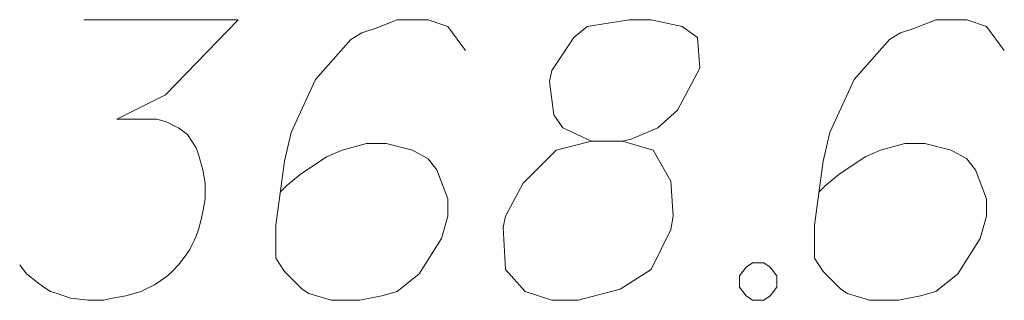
# Model space of a CAD drawing. Header units: millimetres. Extents: x 460 to 2266, y 622 to 2169.
# Tile 44 of 95: x 2005.451 to 2008.084, y 1944.16 to 1944.91. Entities that reach past the tile are written whole.
import ezdxf

# ---------------------------------------------------------------- set-up
doc = ezdxf.new("R2010")
doc.units = ezdxf.units.MM
doc.layers.add('#skartowane', color=7, linetype='Continuous', lineweight=18)

msp = doc.modelspace()

# ---------------------------------------------------------------- linework, layer by layer
at = {"layer": '#skartowane', "color": 7, "linetype": 'Continuous', "lineweight": 18, "flags": 128}
for points in [[(2005.6221, 1944.9102), (2006.0355, 1944.9102), (2005.8405, 1944.7094), (2005.7106, 1944.6444), (2005.8169, 1944.6444), (2005.8405, 1944.6385), (2005.8524, 1944.6326), (2005.8642, 1944.6267), (2005.876, 1944.6208), (2005.8996, 1944.6031), (2005.9114, 1944.5853), (2005.9232, 1944.5677), (2005.9292, 1944.5499), (2005.941, 1944.5086), (2005.9468, 1944.4732), (2005.9468, 1944.4554), (2005.9468, 1944.4318), (2005.941, 1944.3964), (2005.935, 1944.3728), (2005.9292, 1944.3491), (2005.9232, 1944.3315), (2005.9174, 1944.3197), (2005.9114, 1944.3078), (2005.9056, 1944.296), (2005.8937, 1944.2783), (2005.876, 1944.2547), (2005.8583, 1944.237), (2005.8465, 1944.2252), (2005.8287, 1944.2134), (2005.8111, 1944.2016), (2005.7874, 1944.1897), (2005.7756, 1944.1838), (2005.7343, 1944.172), (2005.6988, 1944.1661), (2005.6752, 1944.1602), (2005.6339, 1944.1602), (2005.5867, 1944.1661), (2005.5689, 1944.172), (2005.5512, 1944.1779), (2005.5335, 1944.1838), (2005.5158, 1944.1956), (2005.4981, 1944.2074), (2005.4686, 1944.231), (2005.4508, 1944.2547)], [(2006.6436, 1944.8275), (2006.5964, 1944.8924), (2006.5433, 1944.9102), (2006.4606, 1944.9102), (2006.4016, 1944.8865), (2006.3662, 1944.8747), (2006.3366, 1944.857), (2006.2421, 1944.7507), (2006.1772, 1944.609), (2006.1594, 1944.5322), (2006.1358, 1944.3609), (2006.1358, 1944.2724), (2006.1594, 1944.237), (2006.2067, 1944.1897), (2006.2244, 1944.1779), (2006.2835, 1944.1602), (2006.3602, 1944.1602), (2006.4193, 1944.172), (2006.4606, 1944.1838), (2006.5197, 1944.231), (2006.5787, 1944.3255), (2006.5964, 1944.3846), (2006.5964, 1944.4318), (2006.5669, 1944.5086), (2006.5433, 1944.5381), (2006.5019, 1944.5617), (2006.4311, 1944.5795), (2006.378, 1944.5795), (2006.313, 1944.5617), (2006.2717, 1944.544), (2006.2008, 1944.4968), (2006.1654, 1944.4672), (2006.1476, 1944.4496)], [(2006.9802, 1944.5853), (2007.0629, 1944.5853), (2007.0865, 1944.5913), (2007.1574, 1944.6208), (2007.2105, 1944.668), (2007.2696, 1944.7803), (2007.2636, 1944.8629), (2007.2224, 1944.8924), (2007.1397, 1944.9102), (2007.0806, 1944.9102), (2006.9684, 1944.8924), (2006.933, 1944.8629), (2006.8739, 1944.7743), (2006.868, 1944.7448), (2006.8799, 1944.6562), (2006.9035, 1944.6208), (2006.9802, 1944.5853), (2006.8857, 1944.5617), (2006.7972, 1944.4732), (2006.7499, 1944.3846), (2006.744, 1944.3551), (2006.7499, 1944.2428), (2006.803, 1944.1838), (2006.8739, 1944.1602), (2006.9448, 1944.1602), (2007.057, 1944.1897), (2007.1397, 1944.2428), (2007.1928, 1944.3491), (2007.1987, 1944.3846), (2007.1928, 1944.479), (2007.1455, 1944.5617), (2007.0629, 1944.5853)], [(2008.0844, 1944.8275), (2008.0372, 1944.8924), (2007.9841, 1944.9102), (2007.9014, 1944.9102), (2007.8423, 1944.8865), (2007.8069, 1944.8747), (2007.7773, 1944.857), (2007.6829, 1944.7507), (2007.618, 1944.609), (2007.6002, 1944.5322), (2007.5766, 1944.3609), (2007.5766, 1944.2724), (2007.6002, 1944.237), (2007.6474, 1944.1897), (2007.6652, 1944.1779), (2007.7242, 1944.1602), (2007.801, 1944.1602), (2007.86, 1944.172), (2007.9014, 1944.1838), (2007.9605, 1944.231), (2008.0195, 1944.3255), (2008.0372, 1944.3846), (2008.0372, 1944.4318), (2008.0077, 1944.5086), (2007.9841, 1944.5381), (2007.9427, 1944.5617), (2007.8718, 1944.5795), (2007.8187, 1944.5795), (2007.7537, 1944.5617), (2007.7124, 1944.544), (2007.6416, 1944.4968), (2007.6061, 1944.4672), (2007.5884, 1944.4496)], [(2007.4112, 1944.2606), (2007.4408, 1944.2606), (2007.4585, 1944.2488), (2007.4762, 1944.2252), (2007.4762, 1944.1956), (2007.4585, 1944.172), (2007.4408, 1944.1602), (2007.4112, 1944.1602), (2007.3936, 1944.172), (2007.3758, 1944.1956), (2007.3758, 1944.2252), (2007.3936, 1944.2488), (2007.4112, 1944.2606)]]:
    msp.add_lwpolyline(points, dxfattribs=at)

doc.saveas('drawing.dxf')
